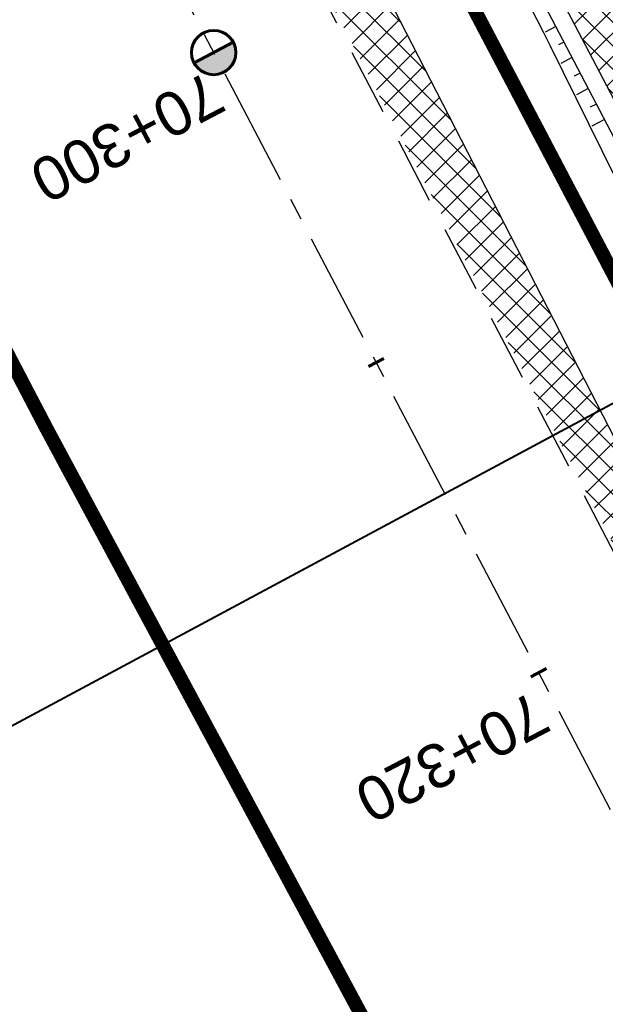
# Model space of a CAD drawing. Header units: metres. Extents: x 7529682 to 7533711, y 5721195 to 5727842.
# Tile 33 of 232: x 7531481 to 7531498, y 5724391 to 5724419. Entities that reach past the tile are written whole.
import ezdxf

# ---------------------------------------------------------------- set-up
doc = ezdxf.new("R2010")
doc.units = ezdxf.units.M
for name, pattern in [('817-dzialki-09-05-04$0$HIDDEN', [0.375, 0.25, -0.125]), ('ACAD_ISO05W100', [33, 24, -3, 0, -3, 0, -3]), ('CENTER', [50.800000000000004, 31.75, -6.35, 6.35, -6.35]), ('HIDDEN', [9.524999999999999, 6.35, -3.175])]:
    doc.linetypes.add(name, pattern=pattern)
for name, color, linetype in [('C-DROGI-SYTUACJA-ETYKIETY', 7, 'Continuous'), ('D-hatch-pobocza', 131, 'Continuous'), ('D-pobocza', 60, 'Continuous'), ('D-rowy', 160, 'Continuous'), ('D-skarpa', 2, 'Continuous'), ('D-skarpa-kreskowanie', 2, 'Continuous')]:
    doc.layers.add(name, color=color, linetype=linetype)
for name, color, linetype, lineweight, true_color in [('D-hatch-ciag-pieszo-rowerowy', 7, 'Continuous', 13, 0xff9f80), ('D-LR-etap-III', 7, '817-dzialki-09-05-04$0$HIDDEN', 50, 0x00008f), ('D-typowe', 7, 'Continuous', 40, 0x0061c2)]:
    doc.layers.add(name, color=color, linetype=linetype, lineweight=lineweight, true_color=true_color)
for name, color, linetype, lineweight in [('D-krawędzie', 3, 'Continuous', 30), ('D-obrzeża', 2, 'Continuous', 30), ('D-oś', 10, 'CENTER', 30), ('D-pas-drogowy', 7, 'ACAD_ISO05W100', 50)]:
    doc.layers.add(name, color=color, linetype=linetype, lineweight=lineweight)
doc.styles.get("Standard").update_dxf_attribs({"font": 'arial.ttf'})

# ---------------------------------------------------------------- blocks, each defined once
blk = doc.blocks.new('kilometraz')
at = {"linetype": 'ByBlock', "lineweight": -2}
blk.add_hatch(color=0, dxfattribs=at).paths.add_polyline_path([(0, -0.28125, 0.4142135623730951), (0.28125, 0, 0.4142135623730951), (0, 0.28125)])
at = {"color": 0, "linetype": 'ByBlock', "lineweight": -2}
blk.add_line((0, 0.28125), (0, -0.28125), dxfattribs=at)
blk.add_circle((0, 0), 0.28125, dxfattribs=at)
blk = doc.blocks.new('AeccTickLine')
at = {"color": 0, "linetype": 'ByBlock', "lineweight": -2}
blk.add_line((0, 1), (-3.673819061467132e-16, -1), dxfattribs=at)

msp = doc.modelspace()

# ---------------------------------------------------------------- hatches: boundary and pattern name
at = {"layer": 'D-hatch-ciag-pieszo-rowerowy'}
h = msp.add_hatch(dxfattribs=at)
h.set_pattern_fill('ANSI37', color=256, scale=0.15, style=0)
h.set_pattern_definition([(45, (0.8853450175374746, 0.4649341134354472), (-0.3367596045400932, 0.3367596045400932), []), (135, (0.8853450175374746, 0.4649341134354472), (-0.3367596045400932, -0.3367596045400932), [])])
h.paths.add_polyline_path([(7531506.465087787, 5724401.44267996), (7531508.711773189, 5724402.54145602), (7531499.308193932, 5724420.478293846), (7531486.378668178, 5724445.111809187), (7531484.103101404, 5724444.067986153), (7531497.094585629, 5724419.316425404)])
at = {"layer": 'D-hatch-pobocza'}
h = msp.add_hatch(dxfattribs=at)
h.set_pattern_fill('ANSI37', color=256, scale=0.15, style=0)
h.set_pattern_definition([(45, (0, 0), (-0.3367596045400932, 0.3367596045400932), []), (135, (0, 0), (-0.3367596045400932, -0.3367596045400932), [])])
h.paths.add_polyline_path([(7531488.16, 5724427.12), (7531481.150587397, 5724441.171784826), (7531479.92528069, 5724439.394137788), (7531491.799589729, 5724416.76024859), (7531516.434946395, 5724369.562363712), (7531517.651861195, 5724370.197543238), (7531514.91, 5724375.29), (7531511.16, 5724383.25), (7531499.95, 5724404.19)])

# ---------------------------------------------------------------- linework, layer by layer
at = {"layer": 'D-krawędzie', "linetype": 'HIDDEN', "ltscale": 0.3, "flags": 128}
msp.add_lwpolyline([(7530572.009999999, 5726166.06), (7530620.380949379, 5726072.761487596), (7530641.555222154, 5726032.007915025), (7530660.960861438, 5725995.070069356), (7530689.128213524, 5725941.540167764), (7530707.335918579, 5725907.031820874), (7530725.255781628, 5725873.092686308), (7530743.969545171, 5725837.653904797), (7530770.526708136, 5725787.119408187), (7530787.864146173, 5725754.266918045), (7530809.897571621, 5725712.541613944), (7530824.739035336, 5725684.389287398), (7530840.856259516, 5725653.693092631), (7530860.675070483, 5725616.154465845), (7530865.283000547, 5725607.394015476), (7530878.050274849, 5725583.079962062), (7530918.171722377, 5725507.178125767), (7530950.162943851, 5725446.305402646), (7530993.419108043, 5725364.264712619), (7531022.766433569, 5725308.719304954), (7531053.80955549, 5725249.872416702), (7531081.165622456, 5725197.874670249), (7531103.902359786, 5725154.540603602), (7531128.123220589, 5725108.448161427), (7531149.3, 5725068.249999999), (7531167.380094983, 5725033.766927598), (7531197.164745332, 5724976.987689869), (7531228.151004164, 5724918.034426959), (7531253.152837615, 5724870.491119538), (7531286.7961686, 5724806.653565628), (7531306.739858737, 5724768.664832), (7531335.094443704, 5724714.652299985), (7531357.3191504, 5724672.438740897), (7531373.644908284, 5724641.454376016), (7531392.161870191, 5724605.998675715), (7531418.480331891, 5724555.852756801), (7531439.726902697, 5724515.582472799), (7531468.399107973, 5724461.077223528), (7531491.782023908, 5724416.527754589), (7531531.990296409, 5724339.832565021), (7531557.226635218, 5724291.658956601), (7531569.851546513, 5724267.577443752), (7531591.375556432, 5724226.547822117), (7531610.003879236, 5724191.103071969), (7531616.882991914, 5724177.998849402), (7531629.984986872, 5724153.025496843), (7531641.006768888, 5724132.021778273), (7531664.906257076, 5724087.616922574), (7531677.64401952, 5724064.785715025), (7531683.112433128, 5724054.988140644), (7531686.752875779, 5724048.180044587), (7531695.447538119, 5724031.696667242), (7531703.748818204, 5724015.917210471), (7531709.214143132, 5724005.513965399), (7531719.388607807, 5723986.14687362), (7531726.295217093, 5723973.000144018), (7531732.740794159, 5723960.735633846), (7531735.13, 5723956.19)], dxfattribs=at)
at = {"layer": 'D-LR-etap-III', "ltscale": 10, "flags": 128}
msp.add_lwpolyline([(7531750.474471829, 5723895.103125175, 0.4, 0.4, 0), (7531750.505, 5723895.13, 0.4, 0.4, 0), (7531682.71, 5724022.92, 0.4, 0.4, 0), (7531619.177023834, 5724147.203692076, 0.4, 0.4, 0), (7531592.308960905, 5724198.48863389, 0.4, 0.4, 0), (7531553.263875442, 5724272.918564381, 0.4, 0.4, 0), (7531504.019999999, 5724366.79, 0.4, 0.4, 0), (7531482.09, 5724407.62, 0.4, 0.4, 0), (7531412.350402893, 5724541.182759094, 0.4, 0.4, 0), (7531388.463669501, 5724586.929768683, 0.4, 0.4, 0), (7531345.12, 5724669.94, 0.4, 0.4, 0), (7531127.66, 5725081.67, 0.4, 0.4, 0), (7531059.253139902, 5725211.040795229, 0.4, 0.4, 0), (7531008.007244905, 5725307.953830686, 0.4, 0.4, 0), (7530964.181635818, 5725390.835555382, 0.4, 0.4, 0), (7530914.557354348, 5725484.683561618, 0.4, 0.4, 0), (7530865.243241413, 5725577.493975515, 0.4, 0.4, 0), (7530840.085257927, 5725624.058651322, 0.4, 0.4, 0), (7530802.559525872, 5725694.924584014, 0.4, 0.4, 0), (7530755.54, 5725787.51, 0.4, 0.4, 0), (7530708.717810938, 5725876.303221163, 0.4, 0.4, 0), (7530695.12, 5725902.09, 0.4, 0.4, 0), (7530642.91397006, 5726001.07839487, 0.4, 0.4, 0), (7530634.934723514, 5726016.146615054, 0.4, 0.4, 0), (7530610.820000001, 5726061.929999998, 0.4, 0.4, 0), (7530610.820000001, 5726061.929999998, 0.4, 0.4, 0), (7530607.21, 5726063.51, 0.4, 0.4, 0), (7530597.42, 5726080.68, 0.4, 0.4, 0), (7530591.16, 5726088.44, 0.4, 0.4, 0), (7530581.28, 5726107.21, 0.4, 0.4, 0), (7530571.29, 5726130.56, 0.4, 0.4, 0), (7530549.554994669, 5726171.527317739, 0.4, 0.4, 0), (7530531.014309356, 5726206.473807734, 0.4, 0.4, 0), (7530516.461208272, 5726236.016618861, 0.4, 0.4, 0), (7530500.798929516, 5726266.141265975, 0.4, 0.4, 0), (7530491.349999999, 5726283.94, 0.4, 0.4, 0), (7530482.4, 5726303.41, 0.4, 0.4, 0), (7530482.4, 5726303.41, 0.4, 0.4, 0), (7530450.41, 5726357.28, 0.4, 0.4, 0), (7530397.759396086, 5726458.499907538, 0.4, 0.4, 0), (7530334.707815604, 5726583.664702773, 0.4, 0.4, 0), (7530303.939274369, 5726645.167943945, 0.4, 0.4, 0), (7530300.509779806, 5726651.777515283, 0.4, 0.4, 0), (7530289.213532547, 5726671.966724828, 0.4, 0.4, 0), (7530281.54, 5726685.57, 0.4, 0.4, 0), (7530261.37085633, 5726724.163374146, 0.4, 0.4, 0), (7530254.03, 5726738.21, 0.4, 0.4, 0), (7530197.219999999, 5726845.06, 0.4, 0.4, 0), (7530194.71, 5726849.15, 0.4, 0.4, 0), (7530195.92, 5726850.75, 0.4, 0.4, 0), (7530170.546669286, 5726892.961489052, 0.4, 0.4, 0), (7530143.174718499, 5726945.065838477, 0.4, 0.4, 0), (7530105.059999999, 5727018.32, 0.4, 0.4, 0), (7530100.059999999, 5727027.16, 0.4, 0.4, 0), (7530062.318670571, 5727099.625398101, 0.4, 0.4, 0), (7530015.378537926, 5727189.420463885, 0.4, 0.4, 0), (7529983.207960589, 5727250.206596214, 0.4, 0.4, 0), (7529953.284293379, 5727306.74720398, 0.4, 0.4, 0), (7529900.67053443, 5727406.15903814, 0.4, 0.4, 0), (7529890.630239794, 5727425.131178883, 0.4, 0.4, 0), (7529875.155383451, 5727454.426350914, 0.4, 0.4, 0), (7529857.560096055, 5727487.787346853, 0.4, 0.4, 0), (7529835.194401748, 5727530.19312405, 0.4, 0.4, 0), (7529811.740544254, 5727574.662079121, 0.4, 0.4, 0), (7529792.101859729, 5727611.922638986, 0.4, 0.4, 0), (7529768.066117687, 5727657.469613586, 0.4, 0.4, 0), (7529755.210566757, 5727682.131373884, 0.4, 0.4, 0), (7529753.309999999, 5727681.13, 0.4, 0.4, 0), (7529739.21, 5727707.77, 0.4, 0.4, 0), (7529735.394745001, 5727711.251990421, 0.4, 0.4, 0), (7529725.42, 5727730.2, 0.4, 0.4, 0), (7529723.55, 5727729.88, 0.4, 0.4, 0), (7529695.566668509, 5727782.932080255, 0.4, 0.4, 0), (7529717.67971874, 5727794.024357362, 0.4, 0.4, 0), (7529736.274870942, 5727758.647400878, 0.4, 0.4, 0), (7529736.274870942, 5727758.647400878, 0.4, 0.4, 0), (7529744.511003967, 5727750.406106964, 0.4, 0.4, 0), (7529744.511003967, 5727750.406106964, 0.4, 0.4, 0), (7529750.282568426, 5727738.549848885, 0.4, 0.4, 0), (7529777.108510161, 5727687.569424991, 0.4, 0.4, 0), (7529796.51537536, 5727651.329932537, 0.4, 0.4, 0), (7529814.937945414, 5727616.793170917, 0.4, 0.4, 0), (7529839.006722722, 5727572.303976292, 0.4, 0.4, 0), (7529860.617626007, 5727532.509108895, 0.4, 0.4, 0), (7529882.348967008, 5727491.504261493, 0.4, 0.4, 0), (7529904.865139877, 5727449.096370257, 0.4, 0.4, 0), (7529920.747384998, 5727418.884773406, 0.4, 0.4, 0), (7529946.676504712, 5727368.547487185, 0.4, 0.4, 0), (7529972.024701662, 5727320.573310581, 0.4, 0.4, 0), (7529987.740014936, 5727290.153392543, 0.4, 0.4, 0), (7529996.497385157, 5727273.661630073, 0.4, 0.4, 0), (7530017.541471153, 5727234.202689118, 0.4, 0.4, 0), (7530033.053657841, 5727204.864166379, 0.4, 0.4, 0), (7530051.622983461, 5727170.222745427, 0.4, 0.4, 0), (7530069.276612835, 5727137.015751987, 0.4, 0.4, 0), (7530089.385386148, 5727097.533639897, 0.4, 0.4, 0), (7530109.712512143, 5727060.746615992, 0.4, 0.4, 0), (7530136.769722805, 5727011.640131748, 0.4, 0.4, 0), (7530162.446686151, 5726962.743777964, 0.4, 0.4, 0), (7530187.674104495, 5726916.992101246, 0.4, 0.4, 0), (7530207.820739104, 5726879.335323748, 0.4, 0.4, 0), (7530230.625609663, 5726834.518686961, 0.4, 0.4, 0), (7530262.288093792, 5726776.61832811, 0.4, 0.4, 0), (7530277.509672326, 5726760.213143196, 0.4, 0.4, 0), (7530286.036865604, 5726744.106684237, 0.4, 0.4, 0), (7530288.097472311, 5726735.884066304, 0.4, 0.4, 0), (7530290.393870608, 5726725.046963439, 0.4, 0.4, 0), (7530296.17664807, 5726713.582980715, 0.4, 0.4, 0), (7530302.726195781, 5726701.18226779, 0.4, 0.4, 0), (7530325.685047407, 5726657.466383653, 0.4, 0.4, 0), (7530343.243978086, 5726623.648592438, 0.4, 0.4, 0), (7530360.229820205, 5726591.746871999, 0.4, 0.4, 0), (7530383.20855044, 5726548.059469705, 0.4, 0.4, 0), (7530406.017875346, 5726503.605514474, 0.4, 0.4, 0), (7530427.464919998, 5726462.620289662, 0.4, 0.4, 0), (7530447.9278544, 5726424.388014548, 0.4, 0.4, 0), (7530471.126878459, 5726379.920667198, 0.4, 0.4, 0), (7530490.501003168, 5726343.033350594, 0.4, 0.4, 0), (7530509.499458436, 5726306.733076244, 0.4, 0.4, 0), (7530529.890269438, 5726267.244072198, 0.4, 0.4, 0), (7530543.852446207, 5726238.990319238, 0.4, 0.4, 0), (7530554.808897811, 5726218.943990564, 0.4, 0.4, 0), (7530559.027108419, 5726212.223286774, 0.4, 0.4, 0), (7530563.060988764, 5726206.409670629, 0.4, 0.4, 0), (7530566.93354971, 5726200.463543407, 0.4, 0.4, 0), (7530569.771022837, 5726194.901501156, 0.4, 0.4, 0), (7530571.47319415, 5726191.282350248, 0.4, 0.4, 0), (7530572.839142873, 5726188.024533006, 0.4, 0.4, 0), (7530575.295071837, 5726182.034664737, 0.4, 0.4, 0), (7530579.736851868, 5726173.306070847, 0.4, 0.4, 0), (7530583.3, 5726167.41, 0.4, 0.4, 0), (7530593.4, 5726163.33, 0.4, 0.4, 0), (7530598.618375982, 5726155.264489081, 0.4, 0.4, 0), (7530608.258304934, 5726140.497132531, 0.4, 0.4, 0), (7530603.269999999, 5726136.83, 0.4, 0.4, 0), (7530606.53, 5726131.84, 0.4, 0.4, 0), (7530604.239057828, 5726124.21679044, 0.4, 0.4, 0), (7530605.847136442, 5726121.630127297, 0.4, 0.4, 0), (7530608.971611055, 5726116.164124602, 0.4, 0.4, 0), (7530618.114293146, 5726097.791111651, 0.4, 0.4, 0), (7530651.213125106, 5726034.959524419, 0.4, 0.4, 0), (7530670.243741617, 5725998.61095082, 0.4, 0.4, 0), (7530698.075474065, 5725945.952624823, 0.4, 0.4, 0), (7530716.505955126, 5725911.3051464, 0.4, 0.4, 0), (7530735.223454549, 5725875.667401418, 0.4, 0.4, 0), (7530752.504235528, 5725842.154920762, 0.4, 0.4, 0), (7530778.310652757, 5725793.501254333, 0.4, 0.4, 0), (7530797.499961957, 5725756.381811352, 0.4, 0.4, 0), (7530812.518974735, 5725728.28874362, 0.4, 0.4, 0), (7530820.039295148, 5725713.160404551, 0.4, 0.4, 0), (7530822.422446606, 5725710.193574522, 0.4, 0.4, 0), (7530833.154893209, 5725688.800634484, 0.4, 0.4, 0), (7530849.629354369, 5725656.158601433, 0.4, 0.4, 0), (7530867.98290276, 5725621.963939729, 0.4, 0.4, 0), (7530872.629809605, 5725612.88760475, 0.4, 0.4, 0), (7530880.354488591, 5725597.594500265, 0.4, 0.4, 0), (7530883.839446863, 5725593.389159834, 0.4, 0.4, 0), (7530891.782113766, 5725587.763349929, 0.4, 0.4, 0), (7530895.038670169, 5725584.280746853, 0.4, 0.4, 0), (7530897.033644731, 5725580.941110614, 0.4, 0.4, 0), (7530900.951646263, 5725579.945856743, 0.4, 0.4, 0), (7530904.80970798, 5725571.977328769, 0.4, 0.4, 0), (7530903.682362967, 5725568.566434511, 0.4, 0.4, 0), (7530908.900614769, 5725558.844845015, 0.4, 0.4, 0), (7530910.252030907, 5725545.671606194, 0.4, 0.4, 0), (7530912.872986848, 5725538.645543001, 0.4, 0.4, 0), (7530945.278171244, 5725478.464284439, 0.4, 0.4, 0), (7530959.692318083, 5725450.24628822, 0.4, 0.4, 0), (7531002.82670893, 5725368.192370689, 0.4, 0.4, 0), (7531044.703532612, 5725290.314293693, 0.4, 0.4, 0), (7531064.098839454, 5725253.212562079, 0.4, 0.4, 0), (7531083.010253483, 5725216.677517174, 0.4, 0.4, 0), (7531113.013137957, 5725158.465613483, 0.4, 0.4, 0), (7531137.364304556, 5725113.07076138, 0.4, 0.4, 0), (7531150.830830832, 5725086.711759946, 0.4, 0.4, 0), (7531159.745663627, 5725076.640848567, 0.4, 0.4, 0), (7531166.309999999, 5725074.58, 0.4, 0.4, 0), (7531172.29, 5725062.58, 0.4, 0.4, 0), (7531170.589828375, 5725055.605912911, 0.4, 0.4, 0), (7531173.732823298, 5725044.080706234, 0.4, 0.4, 0), (7531215.342008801, 5724964.859648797, 0.4, 0.4, 0), (7531238.054496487, 5724921.684649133, 0.4, 0.4, 0), (7531262.389821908, 5724875.282876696, 0.4, 0.4, 0), (7531295.587160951, 5724811.265731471, 0.4, 0.4, 0), (7531348.487908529, 5724712.362812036, 0.4, 0.4, 0), (7531363.740817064, 5724682.68394264, 0.4, 0.4, 0), (7531366.986905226, 5724675.865317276, 0.4, 0.4, 0), (7531382.541261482, 5724646.110625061, 0.4, 0.4, 0), (7531401.299165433, 5724610.874551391, 0.4, 0.4, 0), (7531428.964837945, 5724558.862274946, 0.4, 0.4, 0), (7531449.111202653, 5724520.397801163, 0.4, 0.4, 0), (7531477.292992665, 5724465.831467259, 0.4, 0.4, 0), (7531500.996290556, 5724421.112506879, 0.4, 0.4, 0), (7531512.121834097, 5724400.549045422, 0.4, 0.4, 0), (7531513.78163794, 5724396.757451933, 0.4, 0.4, 0), (7531526.32, 5724379.39, 0.4, 0.4, 0), (7531566.783642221, 5724302.73628205, 0.4, 0.4, 0), (7531578.579156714, 5724282.774819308, 0.4, 0.4, 0), (7531584.232619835, 5724273.111246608, 0.4, 0.4, 0), (7531590.109283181, 5724263.508189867, 0.4, 0.4, 0), (7531593.027899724, 5724258.771479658, 0.4, 0.4, 0), (7531595.711841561, 5724254.226824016, 0.4, 0.4, 0), (7531601.659976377, 5724243.898197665, 0.4, 0.4, 0), (7531606.097733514, 5724235.986407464, 0.4, 0.4, 0), (7531609.382207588, 5724230.799061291, 0.4, 0.4, 0), (7531611.580260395, 5724227.671180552, 0.4, 0.4, 0), (7531612.707802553, 5724225.86410867, 0.4, 0.4, 0), (7531618.665224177, 5724214.480919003, 0.4, 0.4, 0), (7531619.885522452, 5724212.333950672, 0.4, 0.4, 0), (7531620.931818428, 5724210.787064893, 0.4, 0.4, 0), (7531623.518605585, 5724207.111542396, 0.4, 0.4, 0), (7531626.143926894, 5724203.61306897, 0.4, 0.4, 0), (7531632.022984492, 5724196.485954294, 0.4, 0.4, 0), (7531653.949089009, 5724152.617641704, 0.4, 0.4, 0), (7531656.750690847, 5724143.103797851, 0.4, 0.4, 0), (7531659.61440691, 5724133.254504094, 0.4, 0.4, 0), (7531661.627147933, 5724128.646047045, 0.4, 0.4, 0.01093811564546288), (7531674.314987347, 5724101.43546424, 0.4, 0.4, 0), (7531685.137626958, 5724081.408252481, 0.4, 0.4, 0), (7531692.159945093, 5724066.277333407, 0.4, 0.4, 0), (7531699.662164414, 5724051.388120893, 0.4, 0.4, 0), (7531704.480624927, 5724040.808561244, 0.4, 0.4, 0), (7531704.480624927, 5724040.808561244, 0.4, 0.4, 0), (7531704.401251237, 5724037.368913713, 0.4, 0.4, 0), (7531720.383609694, 5724003.441317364, 0.4, 0.4, 0), (7531728.79890528, 5723986.206298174, 0.4, 0.4, 0), (7531733.237926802, 5723977.192631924, 0.4, 0.4, 0), (7531736.750027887, 5723969.505210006, 0.4, 0.4, 0), (7531737.336143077, 5723968.518916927, 0.4, 0.4, 0), (7531738.285051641, 5723967.699360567, 0.4, 0.4, 0), (7531742.180915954, 5723962.346428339, 0.4, 0.4, 0), (7531744.286141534, 5723958.615526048, 0.4, 0.4, 0), (7531755.393260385, 5723944.192617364, 0.4, 0.4, 0), (7531758.69, 5723936.76, 0.4, 0.4, 0), (7531780.08, 5723929.25, 0.4, 0.4, 0), (7531792.611989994, 5723906.337708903, 0.4, 0.4, 0), (7531792.611989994, 5723906.337708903, 0.4, 0.4, 0), (7531756.962094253, 5723883.055323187, 0.4, 0.4, 0), (7531750.46, 5723895.130000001, 0.4, 0.4, 0), (7531750.46, 5723895.130000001, 0, 0, 0)], format="xyseb", dxfattribs=at)
at = {"layer": 'D-obrzeża'}
msp.add_lwpolyline([(7531162.547399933, 5725061.317843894), (7531165.881540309, 5725054.958839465, -0.06857369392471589), (7531167.270284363, 5725051.106338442), (7531167.914945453, 5725048.067569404, 0.06878949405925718), (7531170.704411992, 5725040.339745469), (7531202.515371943, 5724979.795162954), (7531233.695975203, 5724920.949650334), (7531258.824090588, 5724873.473403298), (7531292.224994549, 5724809.507396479), (7531312.052212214, 5724771.453899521), (7531340.423454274, 5724719.339022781, -0.009020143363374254), (7531345.426151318, 5724709.741280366), (7531362.628782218, 5724675.232985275), (7531378.958019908, 5724644.242016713), (7531397.476854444, 5724608.78273076), (7531423.790449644, 5724558.646084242), (7531445.035916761, 5724518.377892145), (7531473.709538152, 5724463.869950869), (7531497.094585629, 5724419.316425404), (7531505.905040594, 5724402.510940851, -0.03317121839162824), (7531508.586352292, 5724396.450655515), (7531511.248060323, 5724389.164100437)], format="xyb", dxfattribs=at)
at = {"layer": 'D-oś', "ltscale": 0.1}
msp.add_lwpolyline([(7531812.380848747, 5723798.616780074), (7531655.397024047, 5724097.899918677), (7531637.916099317, 5724130.379189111), (7531626.885633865, 5724151.399455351), (7531613.784040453, 5724176.372042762), (7531606.905700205, 5724189.474794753), (7531588.276149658, 5724224.921883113), (7531566.751706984, 5724265.952329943), (7531554.126292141, 5724290.034803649), (7531528.890461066, 5724338.207443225), (7531488.682972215, 5724414.901138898), (7531465.30154836, 5724459.447768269)], dxfattribs=at)
at = {"layer": 'D-pas-drogowy', "ltscale": 0.2, "flags": 128}
msp.add_lwpolyline([(7531633.018560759, 5724182.834272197, 0.4, 0.4, 0), (7531617.558899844, 5724211.608162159, 0.4, 0.4, 0), (7531566.783642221, 5724302.73628205, 0.4, 0.4, 0), (7531538.419082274, 5724356.469679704, 0.4, 0.4, 0), (7531526.32, 5724379.39, 0.4, 0.4, 0), (7531516.102085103, 5724393.607319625, 0.4, 0.4, 0.001485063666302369), (7531513.78037409, 5724396.837773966, 0.4, 0.4, 0), (7531501.87, 5724413.41, 0.4, 0.4, 0), (7531474.926107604, 5724464.507896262, 0.4, 0.4, 0), (7531446.200436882, 5724518.992313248, 0.4, 0.4, 0), (7531424.962185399, 5724559.262257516, 0.4, 0.4, 0), (7531398.444460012, 5724609.565801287, 0.4, 0.4, 0), (7531379.647455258, 5724645.216004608, 0.4, 0.4, 0), (7531365.23, 5724672.56, 0.4, 0.4, 0), (7531341.305752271, 5724717.915356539, 0.4, 0.4, 0), (7531312.899996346, 5724771.788898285, 0.4, 0.4, 0), (7531292.590923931, 5724810.306502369, 0.4, 0.4, 0), (7531259.391619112, 5724873.271351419, 0.4, 0.4, 0), (7531233.740401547, 5724921.922582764, 0.4, 0.4, 0), (7531203.072738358, 5724980.092044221, 0.4, 0.4, 0), (7531173.471398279, 5725036.225177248, 0.4, 0.4, 0), (7531168.269999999, 5725046.09, 0.4, 0.4, 0), (7531172.29, 5725062.58, 0.4, 0.4, 0), (7531166.309999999, 5725074.58, 0.4, 0.4, 0), (7531150.32, 5725079.6, 0.4, 0.4, 0), (7531141.5, 5725096.43, 0.4, 0.4, 0), (7531109.311735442, 5725157.814415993, 0.4, 0.4, 0), (7531086.641300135, 5725201.047918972, 0.4, 0.4, 0), (7531059.198258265, 5725253.383662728, 0.4, 0.4, 0), (7531028.206828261, 5725312.48946212, 0.4, 0.4, 0), (7530999.104694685, 5725367.990143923, 0.4, 0.4, 0), (7530956.247527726, 5725449.724815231, 0.4, 0.4, 0), (7530924.397774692, 5725510.463768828, 0.4, 0.4, 0), (7530897.509999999, 5725561.74, 0.4, 0.4, 0), (7530894.46, 5725566.14, 0.4, 0.4, 0), (7530892.16, 5725570.49, 0.4, 0.4, 0), (7530869.362688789, 5725613.307018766, 0.4, 0.4, 0), (7530861.693971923, 5725627.704613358, 0.4, 0.4, 0), (7530852.74, 5725644.52, 0.4, 0.4, 0), (7530831.509999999, 5725684.2, 0.4, 0.4, 0), (7530811.13, 5725722.52, 0.4, 0.4, 0), (7530792.3476413, 5725757.940652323, 0.4, 0.4, 0), (7530768.03, 5725803.8, 0.4, 0.4, 0), (7530748.768542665, 5725840.178507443, 0.4, 0.4, 0), (7530727.7, 5725879.97, 0.4, 0.4, 0), (7530712.0981582, 5725909.54523909, 0.4, 0.4, 0), (7530693.644105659, 5725944.645156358, 0.4, 0.4, 0), (7530665.702224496, 5725997.538976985, 0.4, 0.4, 0), (7530641.759999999, 5726042.88, 0.4, 0.4, 0), (7530616.5, 5726091.48, 0.4, 0.4, 0), (7530604.628439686, 5726114.319880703, 0.4, 0.4, -0.007762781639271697), (7530602.5, 5726118.43, 0.4, 0.4, 0), (7530603.992037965, 5726123.394821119, 0.4, 0.4, 0), (7530606.53, 5726131.84, 0.4, 0.4, 0), (7530603.269999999, 5726136.83, 0.4, 0.4, 0), (7530593.775620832, 5726151.368713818, 0.4, 0.4, 0), (7530590.202637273, 5726156.84001263, 0.4, 0.4, 0), (7530583.3, 5726167.41, 0.4, 0.4, 0), (7530580.578343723, 5726170.427567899, 0.4, 0.4, 0), (7530575.849999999, 5726175.67, 0.4, 0.4, 0), (7530569.009999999, 5726186.66, 0.4, 0.4, 0), (7530562.555322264, 5726199.189409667, 0.4, 0.4, 0), (7530555.67, 5726211.39, 0.4, 0.4, 0), (7530548.29, 5726224.23, 0.4, 0.4, 0), (7530540.58, 5726237.71, 0.4, 0.4, 0), (7530532.679999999, 5726252.65, 0.4, 0.4, 0), (7530524.059999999, 5726269.35, 0.4, 0.4, 0), (7530502.82, 5726309.91, 0.4, 0.4, 0), (7530488.83, 5726336.63, 0.4, 0.4, 0), (7530466.03, 5726380.16, 0.4, 0.4, 0), (7530438.469999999, 5726432.77, 0.4, 0.4, 0), (7530424.53, 5726459.09, 0.4, 0.4, 0), (7530401.63, 5726502.97, 0.4, 0.4, 0), (7530383.38, 5726538.06, 0.4, 0.4, 0), (7530353.969999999, 5726593.52, 0.4, 0.4, 0), (7530338.469999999, 5726622.74, 0.4, 0.4, 0), (7530322.009999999, 5726653.88, 0.4, 0.4, 0), (7530297.54, 5726700.33, 0.4, 0.4, 0), (7530287.38, 5726719.6, 0.4, 0.4, 0), (7530285.94993921, 5726722.315508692, 0.4, 0.4, 0), (7530280.259999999, 5726733.12, 0.4, 0.4, 0), (7530266.73, 5726758.74, 0.4, 0.4, 0), (7530260.42, 5726770.47, 0.4, 0.4, 0), (7530253.25, 5726783.82, 0.4, 0.4, 0), (7530244.95, 5726799.33, 0.4, 0.4, 0), (7530239.389999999, 5726808.49, 0.4, 0.4, 0), (7530238.29, 5726807.9, 0.4, 0.4, 0), (7530218.11, 5726850.67, 0.4, 0.4, 0), (7530175.906646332, 5726928.168028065, 0.4, 0.4, 0), (7530096.679999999, 5727076.15, 0.4, 0.4, 0), (7530094.679999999, 5727079.89, 0.4, 0.4, 0), (7530064.59693469, 5727135.522637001, 0.4, 0.4, 0), (7530046.730970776, 5727168.8921561, 0.4, 0.4, 0), (7530025.803045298, 5727208.461374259, 0.4, 0.4, 0), (7530012.846501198, 5727232.979315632, 0.4, 0.4, 0), (7529994.15, 5727268.45, 0.4, 0.4, 0), (7529981.670868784, 5727291.93018666, 0.4, 0.4, 0), (7529949.889999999, 5727351.73, 0.4, 0.4, 0), (7529924.75, 5727399.03, 0.4, 0.4, 0), (7529915.515824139, 5727417.099754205, 0.4, 0.4, 0), (7529885.83, 5727475.19, 0.4, 0.4, 0), (7529862.559999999, 5727519.97, 0.4, 0.4, 0), (7529852.984923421, 5727538.191086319, 0.4, 0.4, 0), (7529836.513084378, 5727569.51130111, 0.4, 0.4, 0), (7529815.36890814, 5727609.140983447, 0.4, 0.4, 0), (7529792.795203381, 5727651.247499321, 0.4, 0.4, 0), (7529774.199114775, 5727685.858348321, 0.4, 0.4, 0), (7529746.966026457, 5727736.059440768, 0.4, 0.4, 0), (7529733.92, 5727757.62, 0.4, 0.4, 0), (7529708.607472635, 5727806.388536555, 0.4, 0.4, 0), (7529688.491967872, 5727796.344621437, 0.4, 0.4, 0), (7529723.55, 5727729.88, 0.4, 0.4, 0), (7529725.42, 5727730.2, 0.4, 0.4, 0), (7529735.38, 5727711.28, 0.4, 0.4, 0), (7529739.21, 5727707.77, 0.4, 0.4, 0), (7529753.309999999, 5727681.13, 0.4, 0.4, 0), (7529755.178396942, 5727682.114424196, 0.4, 0.4, 0), (7529792.101859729, 5727611.922638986, 0.4, 0.4, 0), (7529811.740544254, 5727574.662079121, 0.4, 0.4, 0), (7529835.194401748, 5727530.19312405, 0.4, 0.4, 0), (7529857.560096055, 5727487.787346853, 0.4, 0.4, 0), (7529875.155383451, 5727454.426350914, 0.4, 0.4, 0), (7529890.630239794, 5727425.131178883, 0.4, 0.4, 0), (7529900.67053443, 5727406.15903814, 0.4, 0.4, 0), (7529953.284293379, 5727306.74720398, 0.4, 0.4, 0), (7529983.207960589, 5727250.206596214, 0.4, 0.4, 0), (7530015.378537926, 5727189.420463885, 0.4, 0.4, 0), (7530062.318670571, 5727099.625398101, 0.4, 0.4, 0), (7530100.059999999, 5727027.16, 0.4, 0.4, 0), (7530105.059999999, 5727018.32, 0.4, 0.4, 0), (7530143.174718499, 5726945.065838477, 0.4, 0.4, 0), (7530170.546669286, 5726892.961489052, 0.4, 0.4, 0), (7530195.92, 5726850.75, 0.4, 0.4, 0), (7530194.71, 5726849.15, 0.4, 0.4, 0), (7530197.219999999, 5726845.06, 0.4, 0.4, 0), (7530254.03, 5726738.21, 0.4, 0.4, 0), (7530261.37085633, 5726724.163374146, 0.4, 0.4, 0), (7530281.54, 5726685.57, 0.4, 0.4, 0), (7530289.213532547, 5726671.966724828, 0.4, 0.4, 0), (7530300.509779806, 5726651.777515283, 0.4, 0.4, 0), (7530303.939274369, 5726645.167943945, 0.4, 0.4, 0), (7530334.707815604, 5726583.664702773, 0.4, 0.4, 0), (7530397.759396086, 5726458.499907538, 0.4, 0.4, 0), (7530450.41, 5726357.28, 0.4, 0.4, 0), (7530482.4, 5726303.41, 0.4, 0.4, 0), (7530483.687990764, 5726301.003383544, 0.4, 0.4, 0), (7530491.349999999, 5726283.94, 0.4, 0.4, 0), (7530512.67, 5726243.78, 0.4, 0.4, 0), (7530529.429999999, 5726209.46, 0.4, 0.4, 0), (7530571.29, 5726130.56, 0.4, 0.4, 0), (7530581.28, 5726107.21, 0.4, 0.4, 0), (7530591.16, 5726088.44, 0.4, 0.4, 0), (7530597.42, 5726080.68, 0.4, 0.4, 0), (7530607.21, 5726063.51, 0.4, 0.4, 0), (7530610.820000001, 5726061.929999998, 0.4, 0.4, 0), (7530634.934723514, 5726016.146615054, 0.4, 0.4, 0), (7530642.91397006, 5726001.07839487, 0.4, 0.4, 0), (7530695.12, 5725902.09, 0.4, 0.4, 0), (7530708.717810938, 5725876.303221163, 0.4, 0.4, 0), (7530755.54, 5725787.51, 0.4, 0.4, 0), (7530802.559525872, 5725694.924584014, 0.4, 0.4, 0), (7530840.085257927, 5725624.058651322, 0.4, 0.4, 0), (7530865.243241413, 5725577.493975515, 0.4, 0.4, 0), (7530914.557354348, 5725484.683561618, 0.4, 0.4, 0), (7530964.181635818, 5725390.835555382, 0.4, 0.4, 0), (7531008.007244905, 5725307.953830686, 0.4, 0.4, 0), (7531059.253139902, 5725211.040795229, 0.4, 0.4, 0), (7531127.66, 5725081.67, 0.4, 0.4, 0), (7531345.12, 5724669.94, 0.4, 0.4, 0), (7531388.463669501, 5724586.929768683, 0.4, 0.4, 0), (7531412.350402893, 5724541.182759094, 0.4, 0.4, 0), (7531482.09, 5724407.62, 0.4, 0.4, 0), (7531504.019999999, 5724366.79, 0.4, 0.4, 0), (7531519.374444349, 5724337.520497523, 0.4, 0.4, 0), (7531563.748815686, 5724252.931583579, 0.4, 0.4, 0), (7531602.175111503, 5724179.681224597, 0.4, 0.4, 0), (7531619.177023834, 5724147.203692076, 0.4, 0.4, 0), (7531625.038493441, 5724135.63500206, 0.4, 0.4, 0), (7531656.796442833, 5724073.31633882, 0.4, 0.4, 0), (7531675.12, 5724037.36, 0.4, 0.4, 0), (7531682.71, 5724022.92, 0.4, 0.4, 0), (7531705.565196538, 5723979.810545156, 0.4, 0.4, 0), (7531736.605941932, 5723921.261514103, 0.4, 0.4, 0), (7531750.46, 5723895.130000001, 0.4, 0.4, 0), (7531740.769999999, 5723886.56, 0.4, 0.4, 0), (7531732.86, 5723885, 0.4, 0.4, 0), (7531722.179999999, 5723887.77, 0.4, 0.4, 0), (7531729.87, 5723862.17, 0.4, 0.4, 0), (7531742.92, 5723861.93, 0.4, 0.4, 0), (7531763.71, 5723859.52, 0.4, 0.4, 0), (7531768.42, 5723854.12, 0.4, 0.4, 0), (7531787.42, 5723817.97, 0.4, 0.4, 0), (7531795.57, 5723809.82, 0.4, 0.4, 0), (7531816.346897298, 5723819.850397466, 0.4, 0.4, 0), (7531816.346897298, 5723819.850397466, 0.4, 0.4, 0), (7531805.059999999, 5723843.23, 0.4, 0.4, 0), (7531803.61, 5723886.23, 0.4, 0.4, 0), (7531803.61, 5723886.23, 0.4, 0.4, 0), (7531780.08, 5723929.25, 0.4, 0.4, 0), (7531758.69, 5723936.76, 0.4, 0.4, 0), (7531749.3590272, 5723946.412126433, 0.4, 0.4, 0), (7531742.71, 5723953.29, 0.4, 0.4, 0), (7531735.177368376, 5723967.877529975, 0.4, 0.4, 0), (7531722.37, 5723992.68, 0.4, 0.4, 0), (7531705.041669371, 5724030.885563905, 0.4, 0.4, 0), (7531699.469999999, 5724043.17, 0.4, 0.4, 0), (7531692.69, 5724058.11, 0.4, 0.4, 0), (7531679.672010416, 5724084.016803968, 0.4, 0.4, 0), (7531674.55, 5724094.21, 0.4, 0.4, 0), (7531666.633166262, 5724114.002855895, 0.4, 0.4, 0), (7531649, 5724153.82, 0.4, 0.4, 0), (7531641.49, 5724149.34, 0.4, 0.4, 0), (7531626.04, 5724179.34, 0.4, 0.4, 0), (7531633.03, 5724182.84, 0, 0, 0)], format="xyseb", dxfattribs=at)
at = {"layer": 'D-pobocza'}
msp.add_lwpolyline([(7531483.64798805, 5724443.859221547), (7531496.651863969, 5724419.084051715), (7531505.446787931, 5724402.308191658, -0.02248164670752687), (7531507.352488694, 5724398.238196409, -0.02248164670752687)], format="xyb", dxfattribs=at)
msp.add_lwpolyline([(7531517.651861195, 5724370.197543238), (7531514.91, 5724375.29), (7531511.16, 5724383.25), (7531499.95, 5724404.19), (7531488.16, 5724427.12), (7531481.150587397, 5724441.171784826)], dxfattribs=at)
at = {"layer": 'D-rowy', "linetype": 'HIDDEN', "ltscale": 0.1, "const_width": 0.4, "flags": 128}
msp.add_lwpolyline([(7531506.121399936, 5724397.133351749), (7531489.190578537, 5724429.34060068), (7531483.400111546, 5724440.512095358), (7531478.412312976, 5724450.146766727), (7531462.901323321, 5724479.304166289), (7531434.632959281, 5724532.161646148), (7531396.749002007, 5724604.644561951), (7531378.596106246, 5724640.173238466), (7531368.21, 5724659.05), (7531363.9, 5724666.92), (7531355.876537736, 5724682.661796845), (7531338.032693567, 5724716.834919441), (7531309.901853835, 5724770.33291588), (7531304.158114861, 5724781.147276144), (7531299.737467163, 5724789.052054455), (7531294.930113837, 5724798.468047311), (7531279.862466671, 5724827.641362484), (7531247.714582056, 5724888.416734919), (7531220.373424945, 5724940.87265548), (7531195.513546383, 5724987.526839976), (7531168.705641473, 5725038.836315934), (7531161.295913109, 5725053.454680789), (7531161.295913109, 5725053.454680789)], dxfattribs=at)
at = {"layer": 'D-skarpa', "linetype": 'Continuous'}
msp.add_lwpolyline([(7531483.460674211, 5724443.773298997), (7531485.201445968, 5724440.834457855), (7531487.422102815, 5724436.353137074), (7531489.645376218, 5724431.873189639), (7531491.904767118, 5724427.412199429), (7531492.369200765, 5724426.525278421), (7531492.736659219, 5724425.82302746), (7531494.218782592, 5724422.979880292), (7531496.308279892, 5724418.903712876), (7531496.494999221, 5724418.528890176), (7531498.710178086, 5724414.044760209), (7531500.897926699, 5724409.54624964), (7531503.130843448, 5724405.071418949), (7531505.344270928, 5724401.046598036), (7531505.344270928, 5724401.046598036), (7531505.75935601, 5724400.162425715), (7531506.53976954, 5724398.351672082), (7531506.817169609, 5724397.691502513)], dxfattribs=at)
at = {"layer": 'D-skarpa-kreskowanie', "linetype": 'Continuous'}
for p, q in [((7531496.657085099, 5724419.074092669, 108.9401790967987), (7531496.351669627, 5724418.91397534, 108.7102725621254)), ((7531496.889245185, 5724418.63125896, 108.9410104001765), (7531496.733240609, 5724418.549471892, 108.8235754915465)), ((7531497.121405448, 5724418.188425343, 108.9429453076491), (7531496.800381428, 5724418.020125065, 108.7012894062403)), ((7531497.35356571, 5724417.745591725, 108.9448802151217), (7531497.188546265, 5724417.659078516, 108.8206592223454)), ((7531497.585725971, 5724417.302758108, 108.9468151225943), (7531497.246672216, 5724417.125005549, 108.6915870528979)), ((7531497.817886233, 5724416.85992449, 108.9487500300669), (7531497.643851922, 5724416.76868514, 108.8177429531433)), ((7531498.050046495, 5724416.417090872, 108.9506849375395), (7531497.692963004, 5724416.229886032, 108.6818846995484))]:
    msp.add_line(p, q, dxfattribs=at)
at = {"layer": 'D-typowe'}
msp.add_lwpolyline([(7531514.135489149, 5724416.802971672), (7531479.999720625, 5724398.50291394)], dxfattribs=at)

# ---------------------------------------------------------------- block references
at = {"layer": 'C-DROGI-SYTUACJA-ETYKIETY', "color": 10, "linetype": 'Continuous', "lineweight": 60, "xscale": 2.249999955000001, "yscale": 2.249999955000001, "zscale": 2.249999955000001, "rotation": 297.6938699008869}
msp.add_blockref('kilometraz', (7531486.881915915, 5724418.332537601), dxfattribs=at)
at = {"layer": 'C-DROGI-SYTUACJA-ETYKIETY', "color": 2, "linetype": 'Continuous', "lineweight": 60, "xscale": 0.25, "yscale": 0.25, "zscale": 0.25, "rotation": 297.6662554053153}
for p in [(7531491.526775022, 5724409.476732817), (7531496.16998011, 5724400.620060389)]:
    msp.add_blockref('AeccTickLine', p, dxfattribs=at)

# ---------------------------------------------------------------- texts
at = {"layer": 'C-DROGI-SYTUACJA-ETYKIETY', "color": 2}
for s, rotation, p in [('70+300', 207.693869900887, (7531486.7241549, 5724417.8262161)), ('70+320', 207.6662554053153, (7531496.011975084, 5724400.113814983))]:
    msp.add_text(s, height=1.25, rotation=rotation, dxfattribs=at).set_placement(p)

doc.saveas('drawing.dxf')
